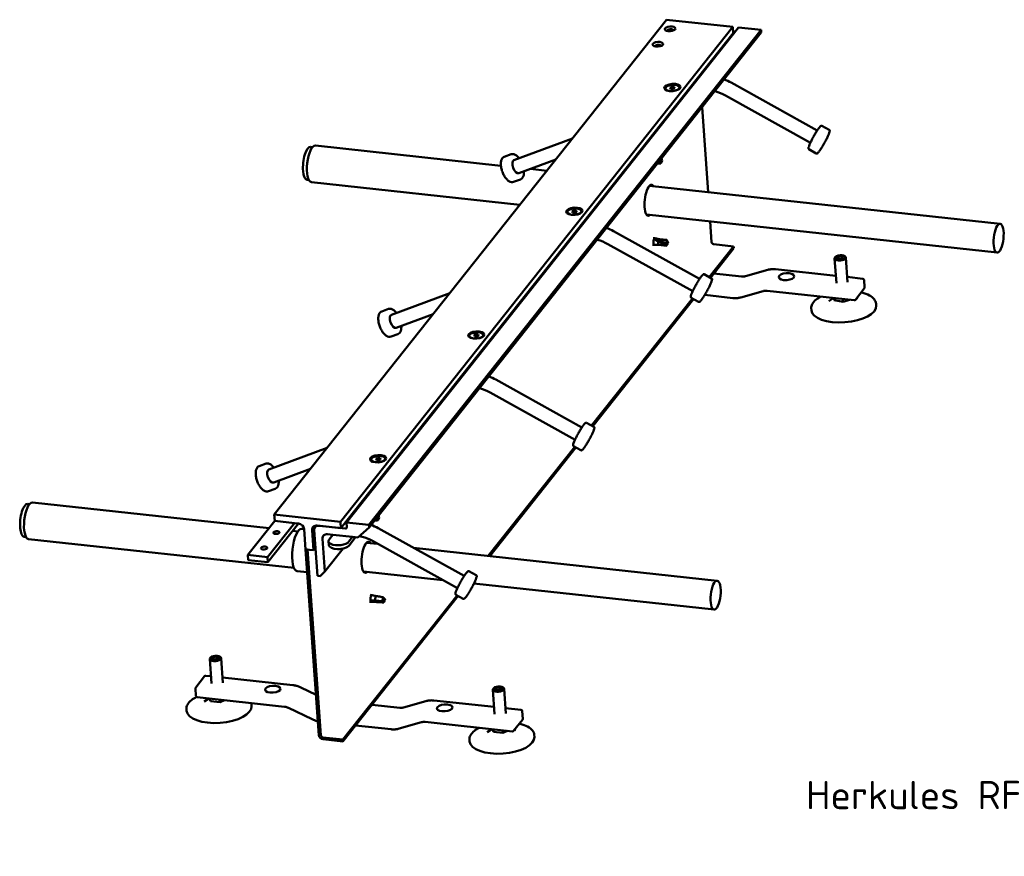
# Model space of a CAD drawing. Header units: millimetres. Extents: x 22 to 1245, y 39 to 867.
# Tile 2 of 3: x 722 to 1245, y 93 to 536. Entities that reach past the tile are written whole.
import ezdxf

# ---------------------------------------------------------------- set-up
doc = ezdxf.new("R2010")
doc.units = ezdxf.units.MM
doc.header["$LTSCALE"] = 3
doc.layers.add('Sichtbar (ISO)', color=7, linetype='Continuous', lineweight=50)
doc.layers.add('Symbol (ISO)', color=7, linetype='Continuous', lineweight=25)
doc.styles.add('Notiztext (DIN)', font='isocpeur.ttf')

msp = doc.modelspace()

# ---------------------------------------------------------------- linework, layer by layer
at = {"layer": 'Sichtbar (ISO)'}
for p, q in [((1065.8078, 536.4875), (857.6169, 273.8997)), ((1100.8967, 532.6822), (1065.8078, 536.4875)), ((1100.8967, 532.6822), (892.7059, 270.0945)), ((1101.1356, 529.332), (892.9447, 266.7442)), ((1104.0547, 532.3398), (895.8639, 269.752)), ((1115.985, 531.046), (907.7941, 268.4582)), ((1116.0805, 529.7059), (907.8897, 267.1181)), ((1101.1356, 529.332), (1100.8967, 532.6822)), ((1101.1356, 529.332), (1101.6277, 529.2786)), ((1104.0547, 532.3398), (1115.985, 531.046)), ((1115.985, 531.046), (1116.0805, 529.7059)), ((1100.0924, 503.1064), (1145.7666, 477.7263)), ((1065.1816, 500.0379), (1065.1959, 499.8369)), ((1065.8488, 498.9791), (1065.7485, 499.0462)), ((1067.7066, 500.4365), (1068.7047, 500.8629)), ((1067.924, 499.8782), (1067.7066, 500.4365)), ((1069.1395, 499.7464), (1067.924, 499.8782)), ((1068.7047, 500.8629), (1069.9202, 500.7311)), ((1068.7047, 500.8629), (1068.7815, 499.7852)), ((1070.1376, 500.1728), (1069.1395, 499.7464)), ((1069.9202, 500.7311), (1070.1376, 500.1728)), ((1069.9202, 500.7311), (1069.9653, 500.0992)), ((1072.1524, 499.4285), (1072.2422, 499.5092)), ((1072.6626, 500.5713), (1072.6769, 500.3703)), ((1097.0322, 496.26), (1142.1378, 471.1958)), ((1084.6327, 490.0412), (1087.8414, 445.037)), ((1148.276, 480.2096), (1152.1861, 478.0368)), ((1015.8782, 473.5121), (984.8249, 462.0377)), ((877.79, 468.8079), (876.9042, 468.9659)), ((879.4019, 469.7158), (977.8843, 459.0359)), ((983.3382, 465.1068), (979.6793, 463.7548)), ((1141.3544, 467.7535), (1145.2646, 465.5807)), ((1006.958, 462.2612), (987.4003, 455.0345)), ((1062.4748, 460.1171), (1061.0316, 460.2736)), ((1062.7385, 460.272), (1063.4712, 461.5555)), ((1062.8386, 462.5527), (1063.4712, 461.5555)), ((1063.4712, 461.5555), (1063.0916, 462.8079)), ((993.6131, 457.3302), (1002.3015, 456.3879)), ((875.9197, 451.5618), (875.0207, 451.5974)), ((877.2995, 450.3295), (987.9816, 438.3265)), ((988.2772, 451.7401), (984.6184, 450.3881)), ((1242.8413, 428.228), (1056.7765, 448.4058)), ((1013.1339, 434.391), (1013.1482, 434.19)), ((1015.6589, 434.7895), (1016.657, 435.216)), ((1015.8763, 434.2313), (1015.6589, 434.7895)), ((1017.0918, 434.0994), (1015.8763, 434.2313)), ((1016.657, 435.216), (1017.8725, 435.0841)), ((1016.657, 435.216), (1016.7338, 434.1383)), ((1018.0899, 434.5259), (1017.0918, 434.0994)), ((1017.8725, 435.0841), (1018.0899, 434.5259)), ((1017.8725, 435.0841), (1017.9175, 434.4523)), ((1020.1047, 433.7816), (1020.1945, 433.8622)), ((1020.6149, 434.9244), (1020.6292, 434.7234)), ((1013.8011, 433.3321), (1013.7007, 433.3993)), ((1241.1837, 412.9426), (1055.1188, 433.1204)), ((1088.9527, 429.4513), (1089.7359, 418.4653)), ((1037.6351, 424.3301), (1083.3093, 398.9499)), ((1059.6124, 420.5679), (1058.7001, 420.6668)), ((1062.0272, 420.042), (1059.6342, 420.5644)), ((1059.8278, 420.2799), (1061.7542, 419.8881)), ((1061.7542, 419.8881), (1065.648, 419.4658)), ((1065.9117, 419.6207), (1062.0179, 420.043)), ((1065.648, 419.4658), (1066.5765, 418.0021)), ((1066.5765, 418.0021), (1066.1968, 419.2545)), ((1034.575, 417.4837), (1079.6805, 392.4195)), ((1059.2243, 416.9889), (1058.312, 417.0878)), ((1061.6957, 416.9849), (1059.2463, 416.9877)), ((1065.5801, 416.5637), (1061.6864, 416.9859)), ((1065.8438, 416.7186), (1066.5765, 418.0021)), ((1088.4961, 399.9455), (1101.3869, 416.2045)), ((1089.099, 399.6104), (1101.4586, 415.1994)), ((1101.3869, 416.2045), (1090.8603, 417.3461)), ((1101.3869, 416.2045), (1101.4586, 415.1994)), ((1155.9144, 396.7726), (1154.9828, 409.8386)), ((1155.6373, 410.8031), (1155.3306, 410.5275)), ((1157.0506, 411.0162), (1156.1809, 410.2778)), ((1156.1809, 410.2778), (1156.2721, 410.2162)), ((1156.1809, 410.2778), (1157.0816, 409.6487)), ((1156.2721, 410.2162), (1157.0993, 410.9184)), ((1157.0843, 409.6488), (1156.2721, 410.2162)), ((1158.821, 411.1253), (1157.0506, 411.0162)), ((1157.0993, 410.9184), (1157.0506, 411.0162)), ((1157.0816, 409.6487), (1158.852, 409.7578)), ((1157.0993, 410.9184), (1158.7833, 411.0223)), ((1157.0993, 410.9184), (1157.1894, 409.6553)), ((1158.821, 411.1253), (1158.7833, 411.0223)), ((1158.7833, 411.0223), (1159.6381, 410.4252)), ((1158.7833, 411.0223), (1158.8722, 409.775)), ((1159.7217, 410.4962), (1158.821, 411.1253)), ((1158.852, 409.7578), (1159.7217, 410.4962)), ((1160.1829, 411.1272), (1160.5256, 410.8979)), ((1161.8992, 397.1993), (1160.9676, 410.2653)), ((1119.5093, 403.7744), (1107.6257, 400.3857)), ((1123.687, 404.103), (1155.6388, 400.638)), ((1085.8187, 401.4332), (1089.7289, 399.2604)), ((1090.8542, 401.8242), (1105.5776, 400.2276)), ((1161.7009, 399.9806), (1169.9271, 399.0885)), ((1170.881, 394.3759), (1170.5944, 398.3962)), ((1105.1959, 389.1364), (1117.0794, 392.5251)), ((1165.3678, 387.6687), (1119.1276, 392.6832)), ((1170.7206, 393.8566), (1166.0363, 387.9484)), ((950.8186, 391.4534), (919.7653, 379.979)), ((1026.0388, 321.1691), (1079.5238, 388.6289)), ((1026.6417, 320.8341), (1080.1267, 388.2939)), ((1078.8971, 388.9771), (1082.8073, 386.8043)), ((1101.0182, 388.8078), (1086.0381, 390.4323)), ((1154.4996, 388.8473), (1151.9483, 387.2033)), ((1154.7522, 387.7703), (1154.6768, 388.8281)), ((1159.5115, 386.8439), (1154.7522, 387.7703)), ((1159.5115, 386.8439), (1159.4066, 388.3151)), ((1159.5115, 386.8439), (1162.911, 387.9351)), ((1166.5404, 388.5841), (1167.1828, 388.2895)), ((918.2785, 383.0481), (914.6197, 381.6961)), ((1142.6559, 382.3581), (1142.5843, 383.3632)), ((1177.0686, 384.8117), (1176.9969, 385.8168)), ((941.8984, 380.2025), (922.3406, 372.9758)), ((923.2176, 369.6814), (919.5587, 368.3294)), ((961.0862, 368.7441), (961.1005, 368.5431)), ((961.7533, 367.6852), (961.653, 367.7523)), ((963.6111, 369.1426), (964.6093, 369.569)), ((963.8285, 368.5843), (963.6111, 369.1426)), ((965.0441, 368.4525), (963.8285, 368.5843)), ((964.6093, 369.569), (965.8248, 369.4372)), ((964.6093, 369.569), (964.6861, 368.4913)), ((966.0422, 368.879), (965.0441, 368.4525)), ((965.8248, 369.4372), (966.0422, 368.879)), ((965.8248, 369.4372), (965.8698, 368.8053)), ((968.057, 368.1346), (968.1467, 368.2153)), ((968.5672, 369.2775), (968.5815, 369.0764)), ((975.1779, 345.5538), (1020.8521, 320.1736)), ((972.1177, 338.7074), (1017.2233, 313.6432)), ((1023.3614, 322.6569), (1027.2716, 320.4841)), ((885.7589, 309.3947), (854.7056, 297.9204)), ((971.2066, 252.0102), (1017.0666, 309.8526)), ((972.0064, 251.9234), (1017.6695, 309.5176)), ((1016.4399, 310.2008), (1020.35, 308.028)), ((909.0384, 303.0971), (909.0528, 302.8961)), ((911.5634, 303.4957), (912.5615, 303.9221)), ((911.7808, 302.9374), (911.5634, 303.4957)), ((912.5615, 303.9221), (913.7771, 303.7903)), ((912.5615, 303.9221), (912.6384, 302.8444)), ((913.9945, 303.232), (912.9963, 302.8056)), ((913.7771, 303.7903), (913.9945, 303.232)), ((913.7771, 303.7903), (913.8221, 303.1584)), ((916.5194, 303.6305), (916.5338, 303.4295)), ((853.2189, 300.9894), (849.56, 299.6375)), ((876.8387, 298.1438), (857.281, 290.9171)), ((909.7056, 302.0383), (909.6053, 302.1054)), ((912.9963, 302.8056), (911.7808, 302.9374)), ((916.0092, 302.4877), (916.099, 302.5684)), ((858.1579, 287.6227), (854.4991, 286.2708)), ((727.6323, 279.4165), (726.7465, 279.5745)), ((729.2442, 280.3244), (854.8097, 266.7074)), ((892.7059, 270.0945), (857.6169, 273.8997)), ((857.6169, 273.8997), (857.8558, 270.5495)), ((912.5873, 270.8888), (913.3135, 272.1641)), ((912.6765, 273.1557), (913.3135, 272.1641)), ((913.3135, 272.1641), (912.9339, 273.4165)), ((843.5427, 252.4966), (857.8558, 270.5495)), ((868.3825, 269.4079), (854.0694, 251.355)), ((870.5151, 269.1765), (854.2605, 248.6748)), ((857.8558, 270.5495), (868.3825, 269.4079)), ((868.3825, 269.4079), (870.4878, 269.1796)), ((879.9569, 268.1311), (879.2057, 267.1836)), ((880.3127, 268.1141), (892.9447, 266.7442)), ((895.401, 266.4779), (881.3654, 268)), ((892.9447, 266.7442), (892.7059, 270.0945)), ((895.8639, 269.752), (896.055, 267.0718)), ((907.7941, 268.4582), (895.8639, 269.752)), ((902.0036, 261.7726), (907.8897, 267.1181)), ((907.8897, 267.1181), (907.7941, 268.4582)), ((912.3172, 270.7257), (910.874, 270.8822)), ((912.7206, 266.7774), (958.3948, 241.3973)), ((725.762, 262.1704), (724.863, 262.206)), ((867.4691, 265.3346), (870.1709, 265.0416)), ((872.2062, 266.3296), (873.4855, 266.2027)), ((873.486, 266.195), (874.2504, 255.4741)), ((878.4611, 255.0175), (877.6967, 265.7383)), ((878.7494, 265.6242), (880.4692, 241.5023)), ((885.8627, 263.523), (888.6698, 263.2186)), ((888.6698, 263.2186), (886.718, 260.7568)), ((888.6698, 263.2186), (899.1965, 262.077)), ((897.2447, 259.6153), (899.1965, 262.077)), ((900.796, 261.9036), (897.388, 257.6051)), ((899.1965, 262.077), (902.0036, 261.7726)), ((902.787, 262.484), (903.5947, 262.3159)), ((727.1418, 260.9381), (868.0686, 245.6552)), ((879.4194, 256.2262), (878.4611, 255.0175)), ((884.4888, 243.7259), (883.2467, 261.1472)), ((886.3706, 259.786), (886.5139, 257.7759)), ((912.4476, 258.3823), (906.6188, 259.0144)), ((909.6604, 259.931), (954.766, 234.8669)), ((1092.6836, 238.8366), (931.5582, 256.3098)), ((854.0694, 251.355), (843.5427, 252.4966)), ((843.5427, 252.4966), (843.7338, 249.8163)), ((854.0694, 251.355), (854.2605, 248.6748)), ((881.2731, 156.9764), (874.2504, 255.4741)), ((874.2504, 255.4741), (875.3031, 255.36)), ((874.2504, 255.4741), (878.4611, 255.0175)), ((882.3258, 156.8623), (875.3031, 255.36)), ((894.1912, 255.9634), (884.4888, 243.7259)), ((854.2605, 248.6748), (843.7338, 249.8163)), ((869.7804, 243.9609), (875.1161, 243.3328)), ((880.4692, 241.5023), (881.8728, 241.3501)), ((884.4888, 243.7259), (881.8728, 241.3501)), ((947.0272, 239.1672), (904.9612, 243.729)), ((960.9042, 243.8806), (964.8144, 241.7078)), ((1091.026, 223.5512), (963.6005, 237.3699)), ((893.9768, 154.6015), (954.6093, 231.0763)), ((894.0485, 153.5964), (955.2122, 230.7412)), ((909.4547, 231.1765), (908.5424, 231.2754)), ((911.8696, 230.6506), (909.4765, 231.173)), ((912.2806, 230.606), (911.8602, 230.6516)), ((953.9826, 231.4245), (957.8928, 229.2517)), ((909.0666, 227.5975), (908.1543, 227.6964)), ((911.538, 227.5935), (909.0887, 227.5963)), ((909.1799, 228.5188), (911.1643, 228.4074)), ((911.1643, 228.4074), (915.0581, 227.9851)), ((911.949, 227.5489), (911.5287, 227.5945)), ((915.0581, 227.9851), (916.4188, 228.6107)), ((916.4188, 228.6107), (915.7795, 227.4688)), ((915.8958, 229.4406), (916.1184, 229.4165)), ((916.1184, 229.4165), (916.4188, 228.6107)), ((826.9999, 198.6702), (825.2545, 198.4379)), ((826.9999, 198.6702), (826.9746, 198.5653)), ((828.1298, 198.1261), (826.9999, 198.6702)), ((828.6159, 198.634), (828.9586, 198.4047)), ((824.3474, 184.2794), (823.4158, 197.3454)), ((824.0703, 198.3099), (823.7636, 198.0343)), ((825.2545, 198.4379), (824.6389, 197.6615)), ((824.6389, 197.6615), (825.7687, 197.1174)), ((824.736, 197.6148), (825.3144, 198.3444)), ((825.2545, 198.4379), (825.3144, 198.3444)), ((825.3144, 198.3444), (826.9746, 198.5653)), ((825.3144, 198.3444), (825.3889, 197.3003)), ((825.7687, 197.1174), (827.5142, 197.3497)), ((826.9746, 198.5653), (828.0493, 198.0478)), ((826.9746, 198.5653), (827.0656, 197.29)), ((828.0493, 198.0478), (827.4937, 197.347)), ((827.5142, 197.3497), (828.1298, 198.1261)), ((828.0493, 198.0478), (828.1298, 198.1261)), ((830.3322, 184.7061), (829.4006, 197.7721)), ((820.5924, 188.1699), (815.9081, 182.2617)), ((824.0718, 188.1448), (821.261, 188.4496)), ((867.5011, 183.4351), (830.1339, 187.4874)), ((816.0344, 177.7221), (815.7477, 181.7424)), ((871.7409, 182.2058), (879.7489, 178.3542)), ((974.5281, 167.993), (973.5965, 181.0591)), ((974.251, 182.0235), (973.9443, 181.748)), ((975.4352, 182.1516), (974.8196, 181.3751)), ((974.8196, 181.3751), (975.9494, 180.831)), ((974.9166, 181.3284), (975.4951, 182.058)), ((977.1806, 182.3839), (975.4352, 182.1516)), ((975.4352, 182.1516), (975.4951, 182.058)), ((975.4951, 182.058), (977.1553, 182.279)), ((975.4951, 182.058), (975.5695, 181.014)), ((975.9494, 180.831), (977.6948, 181.0633)), ((977.1806, 182.3839), (977.1553, 182.279)), ((977.1553, 182.279), (978.23, 181.7614)), ((977.1553, 182.279), (977.2462, 181.0036)), ((978.3104, 181.8397), (977.1806, 182.3839)), ((978.23, 181.7614), (977.6744, 181.0606)), ((977.6948, 181.0633), (978.3104, 181.8397)), ((978.23, 181.7614), (978.3104, 181.8397)), ((978.7966, 182.3476), (979.1393, 182.1184)), ((980.5129, 168.4197), (979.5813, 181.4858)), ((816.7016, 177.0298), (862.9418, 172.0153)), ((822.9326, 176.3541), (820.3813, 174.7101)), ((823.6825, 174.9898), (823.1608, 176.3293)), ((823.6825, 174.9898), (823.5903, 176.2828)), ((828.8055, 174.4343), (823.6825, 174.9898)), ((828.8055, 174.4343), (828.7133, 175.7272)), ((831.2004, 175.4575), (828.8055, 174.4343)), ((845.5016, 172.3185), (845.4299, 173.3236)), ((909.4679, 173.0447), (924.1913, 171.448)), ((938.123, 174.9948), (926.2394, 171.6061)), ((942.3007, 175.3234), (974.2525, 171.8584)), ((811.0889, 169.8649), (811.0173, 170.87)), ((877.6506, 165.3503), (865.0949, 171.3893)), ((980.3146, 171.201), (988.5408, 170.3089)), ((989.4947, 165.5963), (989.2081, 169.6166)), ((919.6319, 160.0282), (900.7696, 162.0737)), ((923.8096, 160.3568), (935.6931, 163.7455)), ((983.9815, 158.8891), (937.7413, 163.9036)), ((989.3343, 165.077), (984.65, 159.1688)), ((973.1133, 160.0677), (970.562, 158.4237)), ((973.8631, 158.7035), (973.3415, 160.043)), ((973.8631, 158.7035), (973.771, 159.9964)), ((978.9861, 158.1479), (973.8631, 158.7035)), ((978.9861, 158.1479), (978.894, 159.4408)), ((981.381, 159.1711), (978.9861, 158.1479)), ((985.1541, 159.8045), (985.7965, 159.5099)), ((995.6823, 156.0321), (995.6106, 157.0372)), ((893.9768, 154.6015), (883.4501, 155.743)), ((883.5218, 154.738), (894.0485, 153.5964)), ((893.9768, 154.6015), (894.0485, 153.5964)), ((961.2696, 153.5786), (961.198, 154.5836))]:
    msp.add_line(p, q, dxfattribs=at)
for centre, start, end in [((1169.8463, 398.3428), 4.078186, 83.810735), ((1170.1329, 394.3225), 321.591104, 4.078186), ((1165.4486, 388.4143), 263.810735, 321.591104), ((821.1801, 187.704), 83.810735, 141.591104), ((816.4958, 181.7958), 141.591104, 184.078186), ((816.7825, 177.7754), 184.078186, 263.810735), ((988.46, 169.5633), 4.078186, 83.810735), ((988.7466, 165.543), 321.591104, 4.078186), ((984.0623, 159.6347), 263.810735, 321.591104)]:
    msp.add_arc(centre, 0.75, start, end, dxfattribs=at)
for centre, major_axis, ratio in [((1067.688, 531.6496), (2.8054, 0.2), 0.44471732), ((1061.1821, 523.4438), (2.8054, 0.2), 0.44471732), ((1068.9078, 500.5057), (4.3016, 0.3067), 0.44471732), ((1016.86, 434.8587), (4.3016, 0.3067), 0.44471732), ((1242.0125, 420.5853), (-0.8288, -7.6427), 0.33787448), ((1157.9513, 410.387), (2.6184, 0.1867), 0.44471732), ((1129.4321, 400.1823), (4.1146, 0.2934), 0.44471732), ((964.8123, 369.2118), (4.3016, 0.3067), 0.44471732), ((912.7646, 303.5649), (4.3016, 0.3067), 0.44471732), ((858.6951, 264.3987), (-1.6832, -0.12), 0.44471732), ((852.1891, 256.1928), (-1.6832, -0.12), 0.44471732), ((1091.8548, 231.1939), (-0.8288, -7.6427), 0.33787448), ((826.3843, 197.8938), (2.6184, 0.1867), 0.44471732), ((856.8145, 181.2964), (4.1146, 0.2934), 0.44471732), ((976.565, 181.6074), (2.6184, 0.1867), 0.44471732), ((948.0458, 171.4028), (4.1146, 0.2934), 0.44471732)]:
    msp.add_ellipse(centre, major_axis=major_axis, ratio=ratio, dxfattribs=at)
for centre, major_axis, ratio, start_param, end_param in [((1067.7597, 530.6445), (-1.6832, -0.12), 0.44471732, 3.15090901, 6.27386895), ((1061.2537, 522.4387), (-1.6832, -0.12), 0.44471732, 3.15090901, 6.27386895), ((1068.9221, 500.3046), (-3.7405, -0.2667), 0.44471732, 4.32558486, 7.46717751), ((1068.9221, 500.3046), (3.7405, 0.2667), 0.44471732, 4.32558486, 7.46717751), ((1098.5623, 499.6832), (1.5218, 3.4273), 0.16587213, 6.26833141, 6.27013758), ((1068.9364, 500.1036), (-3.7405, -0.2667), 0.44471732, 0, 0.57800668), ((1068.9364, 500.1036), (3.7405, 0.2667), 0.44471732, 5.70517863, 6.28318531), ((1098.5623, 499.6832), (-1.5218, -3.4273), 0.16587213, 6.26595258, 6.26833141), ((875.8944, 460.289), (0.942, 8.6866), 0.33787448, 6.26002285, 9.44794042), ((878.3507, 460.0226), (1.0512, 9.6932), 0.33787448, 0, 3.14159265), ((986.1126, 458.5361), (-1.2859, 3.5023), 0.50094879, 0.00103989, 3.14263254), ((1062.6406, 461.6456), (-0.1658, -1.5285), 0.33787448, 5.13747596, 6.77531597), ((1062.4966, 475.2246), (-11.989, 9.5054), 0.82949824, 2.13183698, 2.220509), ((1062.6406, 461.6456), (-0.1658, -1.5285), 0.33787448, 2.47057664, 2.51750214), ((1056.9534, 440.654), (-0.8895, -8.2019), 0.33787448, 2.77018717, 6.65459079), ((1055.9007, 440.7682), (0.8895, 8.2019), 0.33787448, 5.91177983, 6.09209559), ((1055.9007, 440.7682), (0.8895, 8.2019), 0.33787448, 5.91177983, 6.09209559), ((1016.8744, 434.6577), (-3.7405, -0.2667), 0.44471732, 4.32558486, 7.46717751), ((1016.8887, 434.4567), (-3.7405, -0.2667), 0.44471732, 0, 0.57800668), ((1016.8744, 434.6577), (3.7405, 0.2667), 0.44471732, 4.32558486, 7.46717751), ((1016.8887, 434.4567), (3.7405, 0.2667), 0.44471732, 5.70517863, 6.28318531), ((1055.9007, 440.7682), (-0.8895, -8.2019), 0.33787448, 0.19108972, 0.37140548), ((1055.9007, 440.7682), (-0.8895, -8.2019), 0.33787448, 0.19108972, 0.37140548), ((1036.1051, 420.9069), (1.5218, 3.4273), 0.16587213, 6.26833141, 6.27013758), ((1059.4183, 418.7784), (-0.1941, -1.7895), 0.33787448, 3.10535488, 6.31942309), ((1065.6019, 431.6712), (-11.989, 9.5054), 0.82949824, 1.73840679, 2.220509), ((1061.8521, 418.5145), (-0.1658, -1.5285), 0.33787448, 4.57087104, 6.28318531), ((1061.8521, 418.5145), (0.1658, 1.5285), 0.33787448, 0, 0.49213066), ((1065.7459, 418.0922), (0.1658, 1.5285), 0.33787448, 5.61216929, 6.77531597), ((1090.7886, 418.3511), (-0.8815, 0.6989), 0.82949824, 0.64971267, 2.220509), ((1036.1051, 420.9069), (-1.5218, -3.4273), 0.16587213, 6.26595258, 6.26833141), ((1065.7459, 418.0922), (-0.1658, -1.5285), 0.33787448, 5.13747596, 6.77531597), ((1157.9752, 410.052), (-2.9924, -0.2134), 0.44471732, 5.76360184, 9.94436143), ((1159.8622, 383.5849), (-17.2063, -1.2268), 0.44471732, 0, 3.14159265), ((921.053, 376.4774), (-1.2859, 3.5023), 0.50094879, 0.00103989, 3.14263254), ((964.8267, 369.0108), (-3.7405, -0.2667), 0.44471732, 4.32558486, 7.46717751), ((964.841, 368.8098), (-3.7405, -0.2667), 0.44471732, 0, 0.57800668), ((964.8267, 369.0108), (3.7405, 0.2667), 0.44471732, 4.32558486, 7.46717751), ((964.841, 368.8098), (3.7405, 0.2667), 0.44471732, 5.70517863, 6.28318531), ((973.6478, 342.1306), (1.5218, 3.4273), 0.16587213, 6.26833141, 6.27013758), ((973.6478, 342.1306), (-1.5218, -3.4273), 0.16587213, 6.26595258, 6.26833141), ((912.7789, 303.3638), (-3.7405, -0.2667), 0.44471732, 4.32558486, 7.46717751), ((912.7789, 303.3638), (3.7405, 0.2667), 0.44471732, 4.32558486, 7.46717751), ((912.7933, 303.1628), (3.7405, 0.2667), 0.44471732, 5.70517863, 6.28318531), ((855.9933, 294.4188), (-1.2859, 3.5023), 0.50094879, 0.00103989, 3.14263254), ((912.7933, 303.1628), (-3.7405, -0.2667), 0.44471732, 0, 0.57800668), ((725.7368, 270.8976), (0.942, 8.6866), 0.33787448, 6.26002285, 9.44794042), ((728.193, 270.6312), (1.0512, 9.6932), 0.33787448, 0, 3.14159263), ((912.2748, 285.7512), (-12.1109, 9.3497), 0.82405589, 2.12115213, 2.20982436), ((912.4829, 272.2542), (-0.1658, -1.5285), 0.33787448, 2.47057664, 2.51750214), ((871.005, 255.144), (1.2129, 11.1844), 0.33787448, 0.00308806, 3.1385046), ((870.6789, 266.4994), (-2.3508, 1.8638), 0.82949824, 3.79130533, 5.36210165), ((880.5038, 265.4339), (-2.3508, 1.8638), 0.82949824, 5.36210165, 6.93289798), ((881.5565, 265.3197), (-2.3508, 1.8638), 0.82949824, 5.36210165, 6.93289798), ((895.3532, 267.1479), (0.5877, -0.466), 0.82949824, 5.36210165, 6.93289798), ((912.4829, 272.2542), (-0.1658, -1.5285), 0.33787448, 5.14957747, 6.78741747), ((911.1905, 263.3542), (1.5218, 3.4273), 0.16587213, 6.26833141, 6.27013758), ((886.0538, 260.8428), (-2.3508, 1.8638), 0.82949824, 5.36210165, 6.93289798), ((891.9814, 260.1861), (5.6108, 0.4), 0.44471732, 2.75478853, 5.89638119), ((892.1247, 258.1759), (-5.6108, -0.4), 0.44471732, 0, 2.75478853), ((906.7957, 251.2626), (-0.8895, -8.2019), 0.33787448, 2.77018717, 6.65459079), ((905.7431, 251.3768), (0.8895, 8.2019), 0.33787448, 5.91177983, 6.09209559), ((905.7431, 251.3768), (0.8895, 8.2019), 0.33787448, 5.91177983, 6.09209559), ((911.1905, 263.3542), (-1.5218, -3.4273), 0.16587213, 6.26595258, 6.26833141), ((905.7431, 251.3768), (-0.8895, -8.2019), 0.33787448, 0.19108972, 0.37140548), ((905.7431, 251.3768), (-0.8895, -8.2019), 0.33787448, 0.19108972, 0.37140548), ((909.2607, 229.387), (-0.1941, -1.7895), 0.33787448, 3.10535488, 6.31942309), ((911.6945, 229.1231), (0.1658, 1.5285), 0.33787448, 0, 2.09434847), ((915.5882, 228.7008), (0.1658, 1.5285), 0.33787448, 0.45650847, 2.09434847), ((911.6945, 229.1231), (-0.1658, -1.5285), 0.33787448, 6.17308885, 6.28318531), ((915.5882, 228.7008), (-0.1658, -1.5285), 0.33787448, 0.45650847, 0.67101602), ((826.4082, 197.5588), (-2.9924, -0.2134), 0.44471732, 5.76360184, 9.94436143), ((976.5889, 181.2724), (-2.9924, -0.2134), 0.44471732, 5.76360184, 9.94436143), ((828.2953, 171.0917), (-17.2063, -1.2268), 0.44471732, 0, 3.14159265), ((883.3785, 156.7481), (1.7631, -1.3979), 0.82949824, 3.79130533, 5.36210165), ((883.3785, 156.7481), (-0.8815, 0.6989), 0.82949824, 0.64971267, 2.220509), ((978.4759, 154.8053), (-17.2063, -1.2268), 0.44471732, 0, 3.14159265)]:
    msp.add_ellipse(centre, major_axis=major_axis, ratio=ratio, start_param=start_param, end_param=end_param, dxfattribs=at)
for points in [[(1096.344, 504.8125), (1097.6262, 504.3329), (1098.8831, 503.7614), (1100.0914, 503.107)], [(1062.1018, 461.0663), (1061.9737, 461.0874), (1061.8446, 461.1105), (1061.7149, 461.1354)], [(1033.8868, 426.0362), (1035.169, 425.5566), (1036.4259, 424.9851), (1037.6342, 424.3306)], [(971.4295, 347.2599), (972.7117, 346.7803), (973.9686, 346.2087), (975.1769, 345.5543)], [(908.9722, 268.4836), (910.2545, 268.004), (911.5113, 267.4324), (912.7196, 266.778)], [(911.9449, 271.6578), (911.8127, 271.6796), (911.6794, 271.7034), (911.5455, 271.7292)], [(845.4299, 173.3236), (845.4155, 173.5254), (845.3846, 173.7261), (845.3374, 173.9244)]]:
    msp.add_open_spline(points, degree=3, dxfattribs=at)
for points, knots in [([(1097.0309, 496.2607), (1095.3133, 497.2474), (1093.4629, 498.007), (1091.5428, 498.5065), (1091.46, 498.5275), (1091.3772, 498.548)], [0, 0, 0, 0, 0.797672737, 0.797672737, 0.833602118, 0.833602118, 0.833602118, 0.833602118]), ([(1141.3544, 467.7535), (1141.2742, 467.798), (1141.2127, 467.8669), (1141.1266, 468.0176), (1141.1115, 468.0952), (1141.0815, 468.3793), (1141.1258, 468.5744), (1141.2965, 469.197), (1141.4673, 469.6612), (1141.9082, 470.7063), (1142.1651, 471.2667), (1142.7473, 472.46), (1143.0715, 473.0915), (1143.7562, 474.3671), (1144.1166, 475.0109), (1144.8384, 476.2485), (1145.1997, 476.842), (1145.8888, 477.9216), (1146.2162, 478.4069), (1146.8102, 479.2274), (1147.074, 479.5586), (1147.427, 479.9341), (1147.5405, 480.0409), (1147.729, 480.1732), (1147.8002, 480.2162), (1147.9944, 480.2735), (1148.1417, 480.2842), (1148.276, 480.2096)], [2.15446727, 2.15446727, 2.15446727, 2.15446727, 2.22023731, 2.22023731, 2.30805378, 2.30805378, 2.57314657, 2.57314657, 2.94141356, 2.94141356, 3.26924383, 3.26924383, 3.59236501, 3.59236501, 3.91435909, 3.91435909, 4.23644258, 4.23644258, 4.55996828, 4.55996828, 4.88942828, 4.88942828, 5.07568831, 5.07568831, 5.18587412, 5.18587412, 5.29605993, 5.29605993, 5.29605993, 5.29605993]), ([(1145.2646, 465.5807), (1145.3447, 465.5361), (1145.4357, 465.5203), (1145.6092, 465.5268), (1145.683, 465.5549), (1145.9401, 465.6795), (1146.0823, 465.8201), (1146.5209, 466.2939), (1146.8249, 466.6841), (1147.4795, 467.6105), (1147.8196, 468.1246), (1148.5255, 469.2492), (1148.8905, 469.858), (1149.612, 471.1131), (1149.9684, 471.7592), (1150.6381, 473.0257), (1150.9513, 473.646), (1151.5041, 474.8013), (1151.7433, 475.3356), (1152.1263, 476.2734), (1152.2682, 476.6722), (1152.4006, 477.1704), (1152.4314, 477.3231), (1152.4441, 477.5531), (1152.4431, 477.6363), (1152.3892, 477.8314), (1152.3204, 477.9621), (1152.1861, 478.0368)], [4.12871803, 4.12871803, 4.12871803, 4.12871803, 4.19448807, 4.19448807, 4.28230454, 4.28230454, 4.54739733, 4.54739733, 4.91566432, 4.91566432, 5.24349459, 5.24349459, 5.56661577, 5.56661577, 5.88860986, 5.88860986, 6.21069334, 6.21069334, 6.53421905, 6.53421905, 6.86367904, 6.86367904, 7.04993907, 7.04993907, 7.16012488, 7.16012488, 7.27031069, 7.27031069, 7.27031069, 7.27031069]), ([(987.5153, 463.0318), (987.4019, 463.1778), (987.2862, 463.3181), (986.7337, 463.9486), (986.2737, 464.359), (985.336, 464.9626), (984.8567, 465.1567), (984.0234, 465.263), (983.6658, 465.2278), (983.3382, 465.1068)], [3.41274137, 3.41274137, 3.41274137, 3.41274137, 3.50198547, 3.50198547, 3.83248074, 3.83248074, 4.16345273, 4.16345273, 4.41789855, 4.41789855, 4.41789855, 4.41789855]), ([(984.6184, 450.3881), (984.2614, 450.2562), (983.8692, 450.2267), (983.0378, 450.3648), (982.5966, 450.5495), (981.6945, 451.1264), (981.2336, 451.5357), (980.3622, 452.5266), (979.9518, 453.1082), (979.2212, 454.38), (978.9005, 455.069), (978.3767, 456.488), (978.1734, 457.2177), (977.9035, 458.6503), (977.8373, 459.3528), (977.8527, 460.667), (977.9353, 461.2779), (978.2552, 462.3463), (978.4931, 462.8053), (979.0572, 463.4279), (979.3517, 463.6337), (979.6793, 463.7548)], [5.00687941, 5.00687941, 5.00687941, 5.00687941, 5.28412018, 5.28412018, 5.58939135, 5.58939135, 5.92029716, 5.92029716, 6.25081897, 6.25081897, 6.57839167, 6.57839167, 6.90498355, 6.90498355, 7.232559, 7.232559, 7.56305426, 7.56305426, 7.89402625, 7.89402625, 8.14847207, 8.14847207, 8.14847207, 8.14847207]), ([(1063.4712, 461.5555), (1063.2739, 461.4712), (1063.0665, 461.3887), (1062.6416, 461.2339), (1062.424, 461.1617), (1062.1715, 461.0865), (1062.1366, 461.0763), (1062.1018, 461.0663)], [0, 0, 0, 0, 1.02724635, 1.02724635, 2.0544927, 2.0544927, 2.21921907, 2.21921907, 2.21921907, 2.21921907]), ([(988.2772, 451.7401), (988.6342, 451.872), (988.9514, 452.1046), (989.4932, 452.7501), (989.7083, 453.1773), (990.0186, 454.2022), (990.1025, 454.8128), (990.1139, 455.656), (990.1106, 455.8427), (990.1016, 456.0326)], [1.27630589, 1.27630589, 1.27630589, 1.27630589, 1.55354666, 1.55354666, 1.85881783, 1.85881783, 2.18972364, 2.18972364, 2.28146307, 2.28146307, 2.28146307, 2.28146307]), ([(1034.5737, 417.4844), (1032.856, 418.4711), (1031.0056, 419.2307), (1029.0855, 419.7302), (1029.0027, 419.7512), (1028.9199, 419.7716)], [0, 0, 0, 0, 0.797672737, 0.797672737, 0.833602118, 0.833602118, 0.833602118, 0.833602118]), ([(1061.3642, 418.7855), (1061.212, 418.8621), (1061.0618, 418.9438), (1060.7349, 419.1384), (1060.5616, 419.2538), (1060.2483, 419.4948), (1060.1078, 419.6203), (1059.9178, 419.8405), (1059.8475, 419.9415), (1059.7948, 420.0827), (1059.7858, 420.1281), (1059.7898, 420.2109), (1059.8027, 420.2483), (1059.8278, 420.2799)], [1.00887175, 1.00887175, 1.00887175, 1.00887175, 1.67026687, 1.67026687, 2.50540031, 2.50540031, 3.34053375, 3.34053375, 3.91825705, 3.91825705, 4.20711871, 4.20711871, 4.49598036, 4.49598036, 4.49598036, 4.49598036]), ([(1065.207, 417.5129), (1064.9912, 417.5485), (1064.7726, 417.5895), (1064.0901, 417.734), (1063.6221, 417.8568), (1062.7099, 418.154), (1062.266, 418.3282), (1061.6843, 418.6095), (1061.5209, 418.6953), (1061.3642, 418.7855)], [0.98043403, 0.98043403, 0.98043403, 0.98043403, 1.8678301, 1.8678301, 3.73566019, 3.73566019, 5.60349029, 5.60349029, 6.3657255, 6.3657255, 6.3657255, 6.3657255]), ([(1066.5765, 418.0021), (1066.3792, 417.9178), (1066.1718, 417.8353), (1065.7469, 417.6805), (1065.5293, 417.6083), (1065.2768, 417.5331), (1065.2419, 417.5229), (1065.207, 417.5129)], [0, 0, 0, 0, 1.02724635, 1.02724635, 2.0544927, 2.0544927, 2.21921907, 2.21921907, 2.21921907, 2.21921907]), ([(1119.5093, 403.7744), (1119.7721, 403.8494), (1120.0395, 403.9138), (1120.5816, 404.0216), (1120.8563, 404.0648), (1121.4114, 404.13), (1121.6919, 404.1519), (1122.2568, 404.1743), (1122.5413, 404.1749), (1123.1127, 404.1548), (1123.3997, 404.1342), (1123.687, 404.103)], [4.328416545, 4.328416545, 4.328416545, 4.328416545, 4.405211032, 4.405211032, 4.482005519, 4.482005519, 4.558800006, 4.558800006, 4.635594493, 4.635594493, 4.71238898, 4.71238898, 4.71238898, 4.71238898]), ([(1078.8971, 388.9771), (1078.817, 389.0217), (1078.7554, 389.0906), (1078.6693, 389.2413), (1078.6542, 389.3189), (1078.6243, 389.603), (1078.6685, 389.798), (1078.8392, 390.4206), (1079.01, 390.8848), (1079.451, 391.93), (1079.7079, 392.4904), (1080.2901, 393.6837), (1080.6142, 394.3151), (1081.299, 395.5908), (1081.6593, 396.2346), (1082.3811, 397.4722), (1082.7424, 398.0657), (1083.4315, 399.1453), (1083.7589, 399.6306), (1084.3529, 400.4511), (1084.6167, 400.7822), (1084.9698, 401.1578), (1085.0832, 401.2646), (1085.2717, 401.3968), (1085.3429, 401.4399), (1085.5371, 401.4972), (1085.6844, 401.5079), (1085.8187, 401.4332)], [2.15446727, 2.15446727, 2.15446727, 2.15446727, 2.22023731, 2.22023731, 2.30805378, 2.30805378, 2.57314657, 2.57314657, 2.94141356, 2.94141356, 3.26924383, 3.26924383, 3.59236501, 3.59236501, 3.91435909, 3.91435909, 4.23644258, 4.23644258, 4.55996828, 4.55996828, 4.88942828, 4.88942828, 5.07568831, 5.07568831, 5.18587412, 5.18587412, 5.29605993, 5.29605993, 5.29605993, 5.29605993]), ([(1082.8073, 386.8043), (1082.8875, 386.7598), (1082.9785, 386.7439), (1083.1519, 386.7504), (1083.2258, 386.7786), (1083.4828, 386.9032), (1083.6251, 387.0438), (1084.0636, 387.5175), (1084.3676, 387.9078), (1085.0222, 388.8342), (1085.3624, 389.3483), (1086.0682, 390.4729), (1086.4332, 391.0816), (1087.1548, 392.3368), (1087.5112, 392.9829), (1088.1809, 394.2494), (1088.494, 394.8697), (1089.0468, 396.025), (1089.286, 396.5593), (1089.669, 397.497), (1089.8109, 397.8959), (1089.9434, 398.3941), (1089.9741, 398.5468), (1089.9868, 398.7768), (1089.9858, 398.8599), (1089.9319, 399.0551), (1089.8632, 399.1858), (1089.7289, 399.2604)], [4.12871803, 4.12871803, 4.12871803, 4.12871803, 4.19448807, 4.19448807, 4.28230454, 4.28230454, 4.54739733, 4.54739733, 4.91566432, 4.91566432, 5.24349459, 5.24349459, 5.56661577, 5.56661577, 5.88860986, 5.88860986, 6.21069334, 6.21069334, 6.53421905, 6.53421905, 6.86367904, 6.86367904, 7.04993907, 7.04993907, 7.16012488, 7.16012488, 7.27031069, 7.27031069, 7.27031069, 7.27031069]), ([(1107.6257, 400.3857), (1107.4999, 400.3498), (1107.3712, 400.3188), (1107.1091, 400.2667), (1106.9757, 400.2456), (1106.7047, 400.2138), (1106.5672, 400.2031), (1106.289, 400.192), (1106.1482, 400.1917), (1105.8644, 400.2017), (1105.7214, 400.212), (1105.5776, 400.2276)], [1.186823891, 1.186823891, 1.186823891, 1.186823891, 1.263618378, 1.263618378, 1.340412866, 1.340412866, 1.417207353, 1.417207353, 1.49400184, 1.49400184, 1.570796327, 1.570796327, 1.570796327, 1.570796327]), ([(1119.1276, 392.6832), (1118.9838, 392.6988), (1118.8407, 392.7091), (1118.5569, 392.7191), (1118.4162, 392.7188), (1118.138, 392.7077), (1118.0005, 392.6969), (1117.7295, 392.6651), (1117.5961, 392.6441), (1117.334, 392.592), (1117.2053, 392.561), (1117.0794, 392.5251)], [1.570796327, 1.570796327, 1.570796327, 1.570796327, 1.647590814, 1.647590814, 1.724385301, 1.724385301, 1.801179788, 1.801179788, 1.877974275, 1.877974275, 1.954768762, 1.954768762, 1.954768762, 1.954768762]), ([(1101.0182, 388.8078), (1101.3055, 388.7766), (1101.5925, 388.7559), (1102.1639, 388.7358), (1102.4484, 388.7364), (1103.0133, 388.7589), (1103.2938, 388.7808), (1103.8489, 388.846), (1104.1236, 388.8892), (1104.6657, 388.9969), (1104.933, 389.0614), (1105.1959, 389.1364)], [4.71238898, 4.71238898, 4.71238898, 4.71238898, 4.789183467, 4.789183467, 4.865977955, 4.865977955, 4.942772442, 4.942772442, 5.019566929, 5.019566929, 5.096361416, 5.096361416, 5.096361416, 5.096361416]), ([(1147.7487, 389.5794), (1146.8015, 389.1048), (1145.9605, 388.585), (1144.2496, 387.2551), (1143.5012, 386.4113), (1142.6962, 384.8203), (1142.5327, 384.0857), (1142.5843, 383.3632)], [5.484782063, 5.484782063, 5.484782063, 5.484782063, 5.718069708, 5.718069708, 6.044451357, 6.044451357, 6.304751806, 6.304751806, 6.304751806, 6.304751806]), ([(1176.9969, 385.8168), (1176.9386, 386.6338), (1176.6056, 387.4258), (1175.4274, 388.9146), (1174.5476, 389.6053), (1172.3154, 390.8087), (1170.9478, 391.3152), (1169.3008, 391.7259), (1169.1879, 391.7532), (1169.0741, 391.7799)], [3.163159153, 3.163159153, 3.163159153, 3.163159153, 3.457509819, 3.457509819, 3.774258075, 3.774258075, 4.100635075, 4.100635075, 4.124461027, 4.124461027, 4.124461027, 4.124461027]), ([(919.5587, 368.3294), (919.2018, 368.1975), (918.8095, 368.168), (917.9781, 368.3061), (917.537, 368.4909), (916.6348, 369.0678), (916.174, 369.4771), (915.3025, 370.468), (914.8921, 371.0496), (914.1616, 372.3214), (913.8409, 373.0103), (913.3171, 374.4294), (913.1138, 375.1591), (912.8438, 376.5916), (912.7776, 377.2941), (912.793, 378.6084), (912.8757, 379.2192), (913.1956, 380.2876), (913.4335, 380.7466), (913.9975, 381.3692), (914.292, 381.5751), (914.6197, 381.6961)], [5.00687941, 5.00687941, 5.00687941, 5.00687941, 5.28412018, 5.28412018, 5.58939135, 5.58939135, 5.92029716, 5.92029716, 6.25081897, 6.25081897, 6.57839167, 6.57839167, 6.90498355, 6.90498355, 7.232559, 7.232559, 7.56305426, 7.56305426, 7.89402625, 7.89402625, 8.14847207, 8.14847207, 8.14847207, 8.14847207]), ([(922.4557, 380.9732), (922.3422, 381.1192), (922.2266, 381.2595), (921.674, 381.8899), (921.2141, 382.3003), (920.2763, 382.904), (919.7971, 383.098), (918.9637, 383.2043), (918.6061, 383.1691), (918.2785, 383.0481)], [3.41274137, 3.41274137, 3.41274137, 3.41274137, 3.50198547, 3.50198547, 3.83248074, 3.83248074, 4.16345273, 4.16345273, 4.41789855, 4.41789855, 4.41789855, 4.41789855]), ([(923.2176, 369.6814), (923.5745, 369.8133), (923.8918, 370.0459), (924.4336, 370.6915), (924.6486, 371.1186), (924.9589, 372.1436), (925.0429, 372.7542), (925.0542, 373.5973), (925.0509, 373.7841), (925.0419, 373.9739)], [1.27630589, 1.27630589, 1.27630589, 1.27630589, 1.55354666, 1.55354666, 1.85881783, 1.85881783, 2.18972364, 2.18972364, 2.28146307, 2.28146307, 2.28146307, 2.28146307]), ([(972.1164, 338.7081), (970.3988, 339.6948), (968.5484, 340.4544), (966.6283, 340.9539), (966.5455, 340.9749), (966.4627, 340.9953)], [0, 0, 0, 0, 0.797672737, 0.797672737, 0.833602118, 0.833602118, 0.833602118, 0.833602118]), ([(1016.4399, 310.2008), (1016.3597, 310.2454), (1016.2982, 310.3143), (1016.2121, 310.465), (1016.197, 310.5426), (1016.167, 310.8267), (1016.2113, 311.0217), (1016.3819, 311.6443), (1016.5528, 312.1085), (1016.9937, 313.1537), (1017.2506, 313.714), (1017.8328, 314.9074), (1018.1569, 315.5388), (1018.8417, 316.8144), (1019.2021, 317.4583), (1019.9239, 318.6959), (1020.2852, 319.2894), (1020.9743, 320.369), (1021.3017, 320.8543), (1021.8957, 321.6747), (1022.1594, 322.0059), (1022.5125, 322.3815), (1022.6259, 322.4883), (1022.8145, 322.6205), (1022.8857, 322.6636), (1023.0798, 322.7209), (1023.2271, 322.7315), (1023.3614, 322.6569)], [2.15446727, 2.15446727, 2.15446727, 2.15446727, 2.22023731, 2.22023731, 2.30805378, 2.30805378, 2.57314657, 2.57314657, 2.94141356, 2.94141356, 3.26924383, 3.26924383, 3.59236501, 3.59236501, 3.91435909, 3.91435909, 4.23644258, 4.23644258, 4.55996828, 4.55996828, 4.88942828, 4.88942828, 5.07568831, 5.07568831, 5.18587412, 5.18587412, 5.29605993, 5.29605993, 5.29605993, 5.29605993]), ([(1020.35, 308.028), (1020.4302, 307.9835), (1020.5212, 307.9676), (1020.6946, 307.9741), (1020.7685, 308.0023), (1021.0256, 308.1269), (1021.1678, 308.2675), (1021.6064, 308.7412), (1021.9103, 309.1314), (1022.5649, 310.0578), (1022.9051, 310.5719), (1023.6109, 311.6966), (1023.976, 312.3053), (1024.6975, 313.5605), (1025.0539, 314.2065), (1025.7236, 315.4731), (1026.0368, 316.0934), (1026.5896, 317.2487), (1026.8287, 317.783), (1027.2117, 318.7207), (1027.3536, 319.1196), (1027.4861, 319.6178), (1027.5168, 319.7705), (1027.5296, 320.0004), (1027.5285, 320.0836), (1027.4746, 320.2788), (1027.4059, 320.4095), (1027.2716, 320.4841)], [4.12871803, 4.12871803, 4.12871803, 4.12871803, 4.19448807, 4.19448807, 4.28230454, 4.28230454, 4.54739733, 4.54739733, 4.91566432, 4.91566432, 5.24349459, 5.24349459, 5.56661577, 5.56661577, 5.88860986, 5.88860986, 6.21069334, 6.21069334, 6.53421905, 6.53421905, 6.86367904, 6.86367904, 7.04993907, 7.04993907, 7.16012488, 7.16012488, 7.27031069, 7.27031069, 7.27031069, 7.27031069]), ([(854.4991, 286.2708), (854.1421, 286.1389), (853.7499, 286.1093), (852.9185, 286.2475), (852.4774, 286.4322), (851.5752, 287.0091), (851.1144, 287.4184), (850.2429, 288.4093), (849.8325, 288.9909), (849.1019, 290.2627), (848.7812, 290.9516), (848.2574, 292.3707), (848.0541, 293.1004), (847.7842, 294.533), (847.718, 295.2354), (847.7334, 296.5497), (847.816, 297.1605), (848.1359, 298.2289), (848.3738, 298.688), (848.9379, 299.3106), (849.2324, 299.5164), (849.56, 299.6375)], [5.00687941, 5.00687941, 5.00687941, 5.00687941, 5.28412018, 5.28412018, 5.58939135, 5.58939135, 5.92029716, 5.92029716, 6.25081897, 6.25081897, 6.57839167, 6.57839167, 6.90498355, 6.90498355, 7.232559, 7.232559, 7.56305426, 7.56305426, 7.89402625, 7.89402625, 8.14847207, 8.14847207, 8.14847207, 8.14847207]), ([(857.396, 298.9145), (857.2826, 299.0605), (857.1669, 299.2008), (856.6144, 299.8313), (856.1544, 300.2416), (855.2167, 300.8453), (854.7374, 301.0394), (853.9041, 301.1456), (853.5465, 301.1105), (853.2189, 300.9894)], [3.41274137, 3.41274137, 3.41274137, 3.41274137, 3.50198547, 3.50198547, 3.83248074, 3.83248074, 4.16345273, 4.16345273, 4.41789855, 4.41789855, 4.41789855, 4.41789855]), ([(858.1579, 287.6227), (858.5149, 287.7546), (858.8321, 287.9872), (859.3739, 288.6328), (859.589, 289.06), (859.8993, 290.0849), (859.9832, 290.6955), (859.9946, 291.5386), (859.9913, 291.7254), (859.9823, 291.9153)], [1.27630589, 1.27630589, 1.27630589, 1.27630589, 1.55354666, 1.55354666, 1.85881783, 1.85881783, 2.18972364, 2.18972364, 2.28146307, 2.28146307, 2.28146307, 2.28146307]), ([(913.3135, 272.1641), (913.1164, 272.0774), (912.9092, 271.9923), (912.4845, 271.8322), (912.2671, 271.7573), (912.0146, 271.6789), (911.9798, 271.6682), (911.9449, 271.6578)], [0, 0, 0, 0, 1.02724635, 1.02724635, 2.0544927, 2.0544927, 2.21921907, 2.21921907, 2.21921907, 2.21921907]), ([(909.6591, 259.9318), (907.9415, 260.9184), (906.0911, 261.678), (904.033, 262.2135), (903.8121, 262.267), (903.5913, 262.3167)], [0, 0, 0, 0, 0.797672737, 0.797672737, 0.893493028, 0.893493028, 0.893493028, 0.893493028]), ([(953.9826, 231.4245), (953.9024, 231.469), (953.8409, 231.538), (953.7548, 231.6887), (953.7397, 231.7662), (953.7097, 232.0504), (953.754, 232.2454), (953.9247, 232.868), (954.0955, 233.3322), (954.5364, 234.3773), (954.7933, 234.9377), (955.3755, 236.131), (955.6997, 236.7625), (956.3844, 238.0381), (956.7448, 238.682), (957.4666, 239.9196), (957.8279, 240.5131), (958.517, 241.5927), (958.8444, 242.078), (959.4384, 242.8984), (959.7022, 243.2296), (960.0552, 243.6052), (960.1687, 243.7119), (960.3572, 243.8442), (960.4284, 243.8873), (960.6226, 243.9445), (960.7699, 243.9552), (960.9042, 243.8806)], [2.15446727, 2.15446727, 2.15446727, 2.15446727, 2.22023731, 2.22023731, 2.30805378, 2.30805378, 2.57314657, 2.57314657, 2.94141356, 2.94141356, 3.26924383, 3.26924383, 3.59236501, 3.59236501, 3.91435909, 3.91435909, 4.23644258, 4.23644258, 4.55996828, 4.55996828, 4.88942828, 4.88942828, 5.07568831, 5.07568831, 5.18587412, 5.18587412, 5.29605993, 5.29605993, 5.29605993, 5.29605993]), ([(957.8928, 229.2517), (957.9729, 229.2072), (958.0639, 229.1913), (958.2374, 229.1978), (958.3112, 229.2259), (958.5683, 229.3505), (958.7106, 229.4912), (959.1491, 229.9649), (959.4531, 230.3551), (960.1077, 231.2815), (960.4478, 231.7956), (961.1537, 232.9203), (961.5187, 233.529), (962.2402, 234.7842), (962.5966, 235.4302), (963.2664, 236.6968), (963.5795, 237.317), (964.1323, 238.4724), (964.3715, 239.0067), (964.7545, 239.9444), (964.8964, 240.3433), (965.0288, 240.8414), (965.0596, 240.9942), (965.0723, 241.2241), (965.0713, 241.3073), (965.0174, 241.5024), (964.9486, 241.6332), (964.8144, 241.7078)], [4.12871803, 4.12871803, 4.12871803, 4.12871803, 4.19448807, 4.19448807, 4.28230454, 4.28230454, 4.54739733, 4.54739733, 4.91566432, 4.91566432, 5.24349459, 5.24349459, 5.56661577, 5.56661577, 5.88860986, 5.88860986, 6.21069334, 6.21069334, 6.53421905, 6.53421905, 6.86367904, 6.86367904, 7.04993907, 7.04993907, 7.16012488, 7.16012488, 7.27031069, 7.27031069, 7.27031069, 7.27031069]), ([(915.5093, 230.0975), (915.2988, 230.1263), (915.0874, 230.1574), (914.4335, 230.2593), (913.9938, 230.3366), (913.148, 230.4829), (912.7422, 230.5521), (912.3361, 230.5999), (912.3083, 230.603), (912.2806, 230.606)], [0.9807509, 0.9807509, 0.9807509, 0.9807509, 1.86801563, 1.86801563, 3.73603126, 3.73603126, 5.60404689, 5.60404689, 5.74242397, 5.74242397, 5.74242397, 5.74242397]), ([(916.4188, 228.6107), (916.2821, 228.8193), (916.1409, 229.0412), (915.8576, 229.5015), (915.7154, 229.74), (915.5538, 230.02), (915.5315, 230.0587), (915.5093, 230.0975)], [0, 0, 0, 0, 1.02730368, 1.02730368, 2.05460736, 2.05460736, 2.2192228, 2.2192228, 2.2192228, 2.2192228]), ([(911.4729, 227.6099), (911.2961, 227.6187), (911.1179, 227.6315), (910.7193, 227.6737), (910.5002, 227.7063), (910.082, 227.7998), (909.8826, 227.8598), (909.576, 228.0041), (909.4484, 228.082), (909.3036, 228.2272), (909.263, 228.2803), (909.2038, 228.3944), (909.1853, 228.4553), (909.1799, 228.5188)], [1.00887175, 1.00887175, 1.00887175, 1.00887175, 1.67026687, 1.67026687, 2.50540031, 2.50540031, 3.34053375, 3.34053375, 3.91825705, 3.91825705, 4.20711871, 4.20711871, 4.49598036, 4.49598036, 4.49598036, 4.49598036]), ([(915.6671, 227.3041), (915.4471, 227.322), (915.2226, 227.3382), (914.5157, 227.3838), (914.0221, 227.4078), (913.0333, 227.4604), (912.5385, 227.4889), (911.8593, 227.5576), (911.6646, 227.581), (911.4729, 227.6099)], [0.98043403, 0.98043403, 0.98043403, 0.98043403, 1.8678301, 1.8678301, 3.73566019, 3.73566019, 5.60349029, 5.60349029, 6.3657255, 6.3657255, 6.3657255, 6.3657255]), ([(916.4188, 228.6107), (916.3153, 228.4282), (916.2044, 228.2337), (915.9722, 227.8293), (915.8509, 227.6194), (915.707, 227.3725), (915.6871, 227.3383), (915.6671, 227.3041)], [0, 0, 0, 0, 1.02724635, 1.02724635, 2.0544927, 2.0544927, 2.21921907, 2.21921907, 2.21921907, 2.21921907]), ([(871.7409, 182.2058), (871.4695, 182.3364), (871.1946, 182.4577), (870.6392, 182.6814), (870.3587, 182.7836), (869.7937, 182.9685), (869.5092, 183.051), (868.9378, 183.1959), (868.6509, 183.2583), (868.0762, 183.3623), (867.7885, 183.4039), (867.5011, 183.4351)], [1.186823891, 1.186823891, 1.186823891, 1.186823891, 1.263618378, 1.263618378, 1.340412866, 1.340412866, 1.417207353, 1.417207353, 1.49400184, 1.49400184, 1.570796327, 1.570796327, 1.570796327, 1.570796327]), ([(816.3443, 177.1667), (815.3306, 176.6706), (814.4341, 176.1234), (812.6827, 174.7619), (811.9343, 173.9181), (811.1292, 172.3271), (810.9658, 171.5925), (811.0173, 170.87)], [4.265955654, 4.265955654, 4.265955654, 4.265955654, 4.512511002, 4.512511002, 4.838892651, 4.838892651, 5.099193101, 5.099193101, 5.099193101, 5.099193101]), ([(938.123, 174.9948), (938.3858, 175.0698), (938.6532, 175.1343), (939.1953, 175.242), (939.47, 175.2852), (940.0251, 175.3504), (940.3056, 175.3723), (940.8705, 175.3948), (941.155, 175.3953), (941.7264, 175.3753), (942.0134, 175.3546), (942.3007, 175.3234)], [4.328416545, 4.328416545, 4.328416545, 4.328416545, 4.405211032, 4.405211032, 4.482005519, 4.482005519, 4.558800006, 4.558800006, 4.635594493, 4.635594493, 4.71238898, 4.71238898, 4.71238898, 4.71238898]), ([(862.9418, 172.0153), (863.0856, 171.9997), (863.2301, 171.9788), (863.5197, 171.9264), (863.6647, 171.8949), (863.9544, 171.8214), (864.0991, 171.7795), (864.387, 171.6853), (864.5303, 171.633), (864.8145, 171.5186), (864.9555, 171.4564), (865.0949, 171.3893)], [4.71238898, 4.71238898, 4.71238898, 4.71238898, 4.789183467, 4.789183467, 4.865977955, 4.865977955, 4.942772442, 4.942772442, 5.019566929, 5.019566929, 5.096361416, 5.096361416, 5.096361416, 5.096361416]), ([(926.2394, 171.6061), (926.1136, 171.5702), (925.9849, 171.5392), (925.7228, 171.4871), (925.5894, 171.4661), (925.3184, 171.4343), (925.1809, 171.4235), (924.9027, 171.4124), (924.762, 171.4121), (924.4781, 171.4221), (924.3351, 171.4324), (924.1913, 171.448)], [1.186823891, 1.186823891, 1.186823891, 1.186823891, 1.263618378, 1.263618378, 1.340412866, 1.340412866, 1.417207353, 1.417207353, 1.49400184, 1.49400184, 1.570796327, 1.570796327, 1.570796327, 1.570796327]), ([(880.751, 164.2992), (880.5563, 164.339), (880.3619, 164.3835), (879.8823, 164.5051), (879.5978, 164.5877), (879.0328, 164.7725), (878.7523, 164.8748), (878.1969, 165.0984), (877.922, 165.2198), (877.6506, 165.3503)], [1.672276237, 1.672276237, 1.672276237, 1.672276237, 1.724385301, 1.724385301, 1.801179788, 1.801179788, 1.877974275, 1.877974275, 1.954768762, 1.954768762, 1.954768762, 1.954768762]), ([(937.7413, 163.9036), (937.5975, 163.9192), (937.4544, 163.9295), (937.1706, 163.9395), (937.0299, 163.9392), (936.7517, 163.9281), (936.6142, 163.9174), (936.3432, 163.8856), (936.2098, 163.8645), (935.9477, 163.8124), (935.819, 163.7814), (935.6931, 163.7455)], [1.570796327, 1.570796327, 1.570796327, 1.570796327, 1.647590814, 1.647590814, 1.724385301, 1.724385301, 1.801179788, 1.801179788, 1.877974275, 1.877974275, 1.954768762, 1.954768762, 1.954768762, 1.954768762]), ([(995.6106, 157.0372), (995.5524, 157.8542), (995.2193, 158.6463), (994.0411, 160.135), (993.1613, 160.8257), (990.9291, 162.0291), (989.5615, 162.5356), (987.9145, 162.9464), (987.8016, 162.9737), (987.6878, 163.0003)], [1.957600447, 1.957600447, 1.957600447, 1.957600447, 2.251951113, 2.251951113, 2.568699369, 2.568699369, 2.895076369, 2.895076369, 2.918902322, 2.918902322, 2.918902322, 2.918902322]), ([(919.6319, 160.0282), (919.9192, 159.997), (920.2062, 159.9764), (920.7776, 159.9563), (921.0621, 159.9568), (921.627, 159.9793), (921.9075, 160.0012), (922.4626, 160.0664), (922.7373, 160.1096), (923.2794, 160.2174), (923.5467, 160.2818), (923.8096, 160.3568)], [4.71238898, 4.71238898, 4.71238898, 4.71238898, 4.789183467, 4.789183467, 4.865977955, 4.865977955, 4.942772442, 4.942772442, 5.019566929, 5.019566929, 5.096361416, 5.096361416, 5.096361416, 5.096361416]), ([(966.3624, 160.7998), (965.4152, 160.3252), (964.5742, 159.8055), (962.8633, 158.4755), (962.1149, 157.6317), (961.3099, 156.0407), (961.1464, 155.3061), (961.198, 154.5836)], [4.279223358, 4.279223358, 4.279223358, 4.279223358, 4.512511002, 4.512511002, 4.838892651, 4.838892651, 5.099193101, 5.099193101, 5.099193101, 5.099193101])]:
    msp.add_open_spline(points, degree=3, knots=knots, dxfattribs=at)

# ---------------------------------------------------------------- texts
at = {"layer": 'Symbol (ISO)', "insert": (1139.8155, 132.6457), "char_height": 15, "width": 110.941558, "attachment_point": 1, "style": 'Notiztext (DIN)'}
msp.add_mtext('{\\fISOCPEUR|b0|i0;\\H15.0000;Herkules RF}', dxfattribs=at)

doc.saveas('drawing.dxf')
